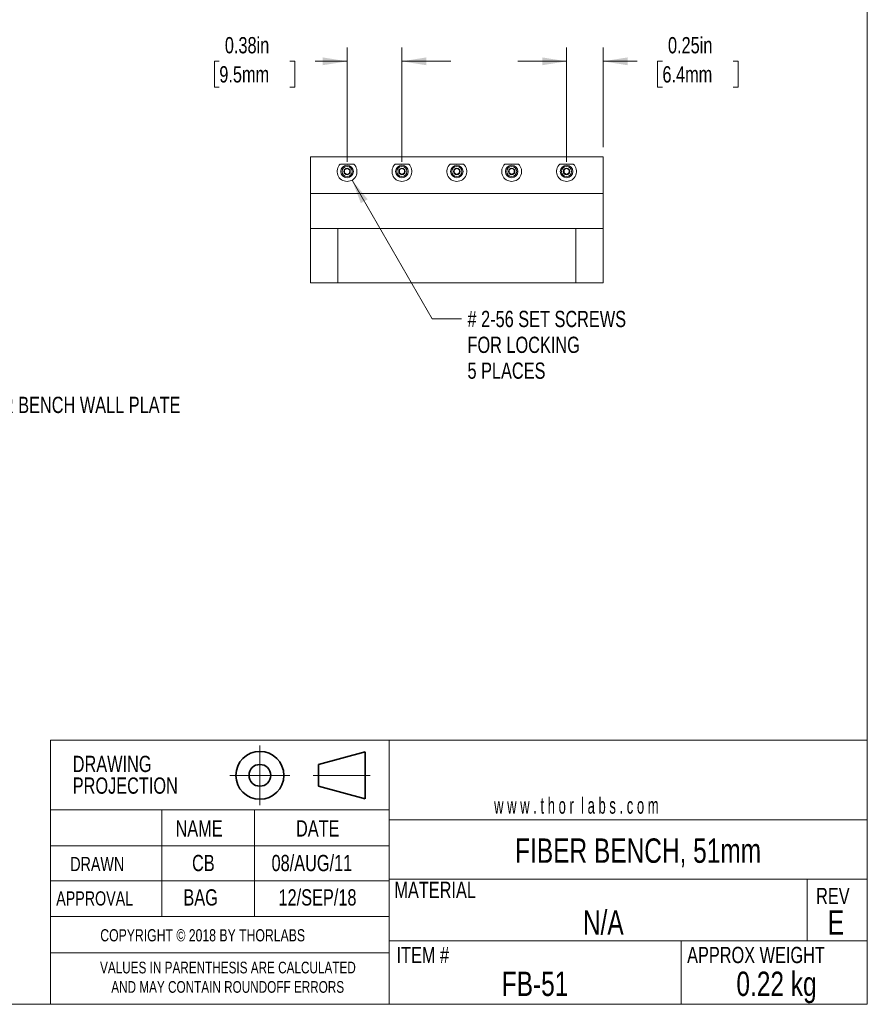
# Model space of a CAD drawing. Header units: inches. Extents: x 0.1 to 14.6, y 0 to 11.3.
# Tile 13 of 16: x 8.8 to 14.6, y 0 to 6.8. Entities that reach past the tile are written whole.
import ezdxf

# ---------------------------------------------------------------- set-up
doc = ezdxf.new("R2010")
doc.units = ezdxf.units.IN
doc.header["$LTSCALE"] = 1.333333
doc.header["$MEASUREMENT"] = 0
doc.header["$PDSIZE"] = -1
doc.linetypes.add('CENTERX2', pattern=[0.8, 0.5, -0.1, 0.1, -0.1])
doc.styles.add('SLDTEXTSTYLE0', font='TXT', dxfattribs={"width": 0.75})
doc.styles.add('SLDTEXTSTYLE1', font='TXT', dxfattribs={"width": 0.6})
doc.styles.add('SLDTEXTSTYLE2', font='TXT', dxfattribs={"width": 0.7})
doc.dimstyles.new('SLDDIMSTYLE10', dxfattribs={"dimtxt": 0.111111, "dimasz": 0.166667, "dimexe": 0, "dimexo": 0.0625, "dimgap": 0.027778, "dimtad": 0, "dimtih": 1, "dimtoh": 1, "dimrnd": 1e-09, "dimzin": 12, "dimdsep": 46, "dimtxsty": 'SLDTEXTSTYLE0', "dimsah": 1, "dimcen": 0, "dimadec": 0, "dimazin": 3, "dimtfac": 1, "dimtofl": 0, "dimtmove": 0, "dimatfit": 3, "dimfxl": 1, "dimfrac": 2, "dimtolj": 1, "dimtzin": 12, "dimarcsym": 0})
doc.dimstyles.new('SLDDIMSTYLE7', dxfattribs={"dimtxt": 0.111111, "dimasz": 0.166667, "dimexe": 0, "dimexo": 0.0625, "dimgap": 0.027778, "dimtad": 0, "dimtih": 1, "dimtoh": 1, "dimrnd": 1e-09, "dimdsep": 46, "dimtxsty": 'SLDTEXTSTYLE0', "dimsah": 1, "dimcen": 0.09, "dimadec": 0, "dimazin": 2, "dimtfac": 1, "dimtmove": 0, "dimatfit": 0, "dimfxl": 1, "dimfrac": 2, "dimtolj": 1, "dimtzin": 12, "dimarcsym": 0})
doc.dimstyles.new('SLDDIMSTYLE9', dxfattribs={"dimtxt": 0.111111, "dimasz": 0.166667, "dimexe": 0, "dimexo": 0.0625, "dimgap": 0.027778, "dimtad": 0, "dimtih": 1, "dimtoh": 1, "dimrnd": 1e-09, "dimzin": 12, "dimdsep": 46, "dimtxsty": 'SLDTEXTSTYLE0', "dimsah": 1, "dimcen": 0, "dimadec": 0, "dimazin": 3, "dimtfac": 1, "dimtofl": 0, "dimtmove": 0, "dimatfit": 3, "dimfxl": 1, "dimfrac": 2, "dimtolj": 1, "dimtzin": 12, "dimarcsym": 0})

# ---------------------------------------------------------------- blocks, each defined once
blk = doc.blocks.new('Third Angle Projection Block')
at = {"color": 7, "linetype": 'CENTERX2', "lineweight": 18}
for p, q in [((5.3269, 1.2501), (5.3269, 0.7384)), ((5.071, 0.9942), (5.5827, 0.9942)), ((5.7815, 0.9942), (6.2705, 0.9942))]:
    blk.add_line(p, q, dxfattribs=at)
at = {"color": 7, "linetype": 'Continuous', "lineweight": 35}
for p, q in [((6.2269, 1.1942), (5.8269, 1.0871)), ((6.2269, 0.7942), (6.2269, 1.1942)), ((5.8269, 1.0871), (5.8269, 0.9014)), ((5.8269, 0.9014), (6.2269, 0.7942))]:
    blk.add_line(p, q, dxfattribs=at)
for radius in [0.2048, 0.0928]:
    blk.add_circle((5.3269, 0.9942), radius, dxfattribs=at)
at = {"color": 7, "linetype": 'Continuous', "lineweight": 0}
blk.add_point((5.3269, 0.9942), dxfattribs=at)
blk = doc.blocks.new('SW_NOTE_1')
at = {"color": 0, "linetype": 'Continuous', "lineweight": 0, "char_height": 0.08, "attachment_point": 2, "style": 'SLDTEXTSTYLE0'}
for s, insert in [('VALUES IN PARENTHESIS ARE CALCULATED', (1.045, 0.1031)), ('AND MAY CONTAIN ROUNDOFF ERRORS', (1.0435, -0.0294))]:
    blk.add_mtext(s, dxfattribs=dict(at, insert=insert))
blk = doc.blocks.new('SW_NOTE_2')
at = {"color": 0, "linetype": 'Continuous', "lineweight": 0, "char_height": 0.11111, "attachment_point": 1, "style": 'SLDTEXTSTYLE0'}
for s, insert in [('DRAWING', (0, 0.1432)), ('PROJECTION', (0, -0.0049))]:
    blk.add_mtext(s, dxfattribs=dict(at, insert=insert))
blk = doc.blocks.new('_D_11')
at = {"color": 7, "linetype": 'Continuous', "lineweight": 18}
for p, q in [((6.9389, 5.526), (7.6365, 4.3178)), ((7.6365, 4.3178), (7.8365, 4.3178))]:
    blk.add_line(p, q, dxfattribs=at)
blk.add_solid([(6.9389, 5.526), (6.9992, 5.3684), (7.0454, 5.395)], dxfattribs=at)
at = {"color": 7, "linetype": 'Continuous', "lineweight": 18, "attachment_point": 1}
for s, insert, char_height, style in [('# 8-32 TAP', (7.8365, 4.3727), 0.11111, 'SLDTEXTSTYLE2'), ('FOR HCA3 FIBER BENCH WALL PLATE', (7.8365, 4.1961), 0.111111, 'SLDTEXTSTYLE0'), ('4 PLACES', (7.8365, 4.0196), 0.11111, 'SLDTEXTSTYLE0')]:
    blk.add_mtext(s, dxfattribs=dict(at, insert=insert, char_height=char_height, style=style))
blk = doc.blocks.new('_D_16')
at = {"color": 7, "linetype": 'Continuous', "lineweight": 18}
for p, q in [((11.0373, 5.8016), (11.0373, 6.5807)), ((11.4123, 5.8016), (11.4123, 6.5807)), ((10.1643, 6.4874), (10.1305, 6.4874)), ((10.1305, 6.4874), (10.1305, 6.3108)), ((10.6472, 6.4874), (10.681, 6.4874)), ((10.681, 6.4874), (10.681, 6.3108)), ((11.0373, 6.4874), (10.8192, 6.4874)), ((11.4123, 6.4874), (11.7457, 6.4874)), ((10.1305, 6.3108), (10.1643, 6.3108)), ((10.681, 6.3108), (10.6472, 6.3108))]:
    blk.add_line(p, q, dxfattribs=at)
for points in [[(11.0373, 6.4874), (10.8707, 6.5141), (10.8707, 6.4607)], [(11.4123, 6.4874), (11.579, 6.4607), (11.579, 6.5141)]]:
    blk.add_solid(points, dxfattribs=at)
at = {"color": 7, "linetype": 'Continuous', "lineweight": 18, "char_height": 0.11111, "attachment_point": 1, "style": 'SLDTEXTSTYLE0'}
for s, insert in [('0.38in', (10.2021, 6.6531)), ('9.5mm', (10.1643, 6.4541))]:
    blk.add_mtext(s, dxfattribs=dict(at, insert=insert))
blk = doc.blocks.new('_D_17')
at = {"color": 7, "linetype": 'Continuous', "lineweight": 18}
for p, q in [((12.5373, 5.8016), (12.5373, 6.5807)), ((12.7873, 5.9016), (12.7873, 6.5807)), ((12.5373, 6.4874), (12.204, 6.4874)), ((12.7873, 6.4874), (13.0205, 6.4874)), ((13.1925, 6.4874), (13.1587, 6.4874)), ((13.1587, 6.4874), (13.1587, 6.3108)), ((13.6754, 6.4874), (13.7092, 6.4874)), ((13.7092, 6.4874), (13.7092, 6.3108)), ((13.1587, 6.3108), (13.1925, 6.3108)), ((13.7092, 6.3108), (13.6754, 6.3108))]:
    blk.add_line(p, q, dxfattribs=at)
for points in [[(12.5373, 6.4874), (12.3707, 6.5141), (12.3707, 6.4607)], [(12.7873, 6.4874), (12.954, 6.4607), (12.954, 6.5141)]]:
    blk.add_solid(points, dxfattribs=at)
at = {"color": 7, "linetype": 'Continuous', "lineweight": 18, "char_height": 0.11111, "attachment_point": 1, "style": 'SLDTEXTSTYLE0'}
for s, insert in [('0.25in', (13.2304, 6.6531)), ('6.4mm', (13.1925, 6.4541))]:
    blk.add_mtext(s, dxfattribs=dict(at, insert=insert))
blk = doc.blocks.new('_D_18')
at = {"color": 7, "linetype": 'Continuous', "lineweight": 18}
for p, q in [((11.0713, 5.676), (11.6186, 4.7281)), ((11.6186, 4.7281), (11.8186, 4.7281))]:
    blk.add_line(p, q, dxfattribs=at)
blk.add_solid([(11.0713, 5.676), (11.1316, 5.5184), (11.1778, 5.545)], dxfattribs=at)
at = {"color": 7, "linetype": 'Continuous', "lineweight": 18, "attachment_point": 1, "style": 'SLDTEXTSTYLE0'}
for s, insert, char_height in [('# 2-56 SET SCREWS', (11.8603, 4.7829), 0.111111), ('FOR LOCKING', (11.8603, 4.6064), 0.111111), ('5 PLACES', (11.8603, 4.4299), 0.11111)]:
    blk.add_mtext(s, dxfattribs=dict(at, insert=insert, char_height=char_height))

msp = doc.modelspace()

# ---------------------------------------------------------------- linework, layer by layer
at = {"color": 7, "linetype": 'Continuous', "lineweight": 18}
for p, q in [((14.5926, 0.0474), (14.5926, 11.2675)), ((12.7873, 5.8349), (10.7873, 5.8349)), ((10.7873, 5.5849), (10.7873, 5.8349)), ((10.9913, 5.7849), (11.0834, 5.7849)), ((11.3663, 5.7849), (11.4584, 5.7849)), ((11.7413, 5.7849), (11.8334, 5.7849)), ((12.1163, 5.7849), (12.2084, 5.7849)), ((12.4913, 5.7849), (12.5834, 5.7849)), ((12.7873, 5.5849), (12.7873, 5.8349)), ((11.019, 5.7265), (11.0209, 5.7466)), ((11.0354, 5.7148), (11.019, 5.7265)), ((11.0209, 5.7466), (11.0393, 5.755)), ((11.0538, 5.7232), (11.0354, 5.7148)), ((11.0393, 5.755), (11.0557, 5.7433)), ((11.0557, 5.7433), (11.0538, 5.7232)), ((11.3948, 5.745), (11.4123, 5.7551)), ((11.3948, 5.7248), (11.3948, 5.745)), ((11.4123, 5.7147), (11.3948, 5.7248)), ((11.4123, 5.7551), (11.4298, 5.745)), ((11.4298, 5.7248), (11.4123, 5.7147)), ((11.4298, 5.745), (11.4298, 5.7248)), ((11.7698, 5.745), (11.7873, 5.7551)), ((11.7698, 5.7248), (11.7698, 5.745)), ((11.7873, 5.7147), (11.7698, 5.7248)), ((11.7873, 5.7551), (11.8048, 5.745)), ((11.8048, 5.7248), (11.7873, 5.7147)), ((11.8048, 5.745), (11.8048, 5.7248)), ((12.1448, 5.745), (12.1623, 5.7551)), ((12.1448, 5.7248), (12.1448, 5.745)), ((12.1623, 5.7147), (12.1448, 5.7248)), ((12.1623, 5.7551), (12.1798, 5.745)), ((12.1798, 5.7248), (12.1623, 5.7147)), ((12.1798, 5.745), (12.1798, 5.7248)), ((12.5198, 5.745), (12.5373, 5.7551)), ((12.5198, 5.7248), (12.5198, 5.745)), ((12.5373, 5.7147), (12.5198, 5.7248)), ((12.5373, 5.7551), (12.5548, 5.745)), ((12.5548, 5.7248), (12.5373, 5.7147)), ((12.5548, 5.745), (12.5548, 5.7248)), ((12.7873, 5.5849), (10.7873, 5.5849)), ((10.7873, 5.3449), (10.7873, 5.5849)), ((12.7873, 5.3449), (12.7873, 5.5849)), ((10.7873, 4.9749), (10.7873, 5.3449)), ((10.7873, 5.3449), (10.9748, 5.3449)), ((10.9748, 5.3449), (10.9748, 4.9749)), ((10.9748, 5.3449), (12.5998, 5.3449)), ((12.5998, 4.9749), (12.5998, 5.3449)), ((12.5998, 5.3449), (12.7873, 5.3449)), ((12.7873, 5.3449), (12.7873, 4.9749)), ((10.9748, 4.9749), (10.7873, 4.9749)), ((10.9748, 4.9749), (12.5998, 4.9749)), ((12.7873, 4.9749), (12.5998, 4.9749)), ((14.5926, 1.8498), (14.5926, 2.6264)), ((9.0096, 0.397), (9.0096, 1.8498)), ((9.0096, 1.8498), (11.3251, 1.8498)), ((11.3251, 1.8498), (11.3251, 0.0474)), ((11.3251, 1.8498), (14.5926, 1.8498)), ((9.0096, 0.6455), (9.0096, 1.3736)), ((9.0096, 0.0474), (9.0096, 1.3736)), ((11.3251, 1.3736), (9.0096, 1.3736)), ((9.7708, 1.3736), (9.7708, 0.6455)), ((10.405, 1.3736), (10.405, 0.6455)), ((11.3251, 1.3067), (14.5926, 1.3067)), ((11.3251, 1.1279), (9.0096, 1.1279)), ((11.3251, 0.8883), (9.0096, 0.8883)), ((11.3251, 0.9008), (14.5926, 0.9008)), ((14.1821, 0.9008), (14.1821, 0.4798)), ((11.3251, 0.6455), (9.0096, 0.6455)), ((9.0096, 0.6455), (9.0096, 0.397)), ((11.3251, 0.4798), (14.5926, 0.4798)), ((13.3202, 0.4798), (13.3202, 0.0474)), ((9.0096, 0.397), (11.3251, 0.397)), ((14.5926, 0.0474), (0.0829, 0.0474))]:
    msp.add_line(p, q, dxfattribs=at)
for centre, radius in [((11.0373, 5.7349), 0.043), ((11.0373, 5.7349), 0.0343), ((11.0373, 5.7349), 0.0222), ((11.0373, 5.7349), 0.0202), ((11.4123, 5.7349), 0.043), ((11.4123, 5.7349), 0.0343), ((11.4123, 5.7349), 0.0222), ((11.4123, 5.7349), 0.0202), ((11.7873, 5.7349), 0.043), ((11.7873, 5.7349), 0.0343), ((11.7873, 5.7349), 0.0222), ((11.7873, 5.7349), 0.0202), ((12.1623, 5.7349), 0.043), ((12.1623, 5.7349), 0.0343), ((12.1623, 5.7349), 0.0222), ((12.1623, 5.7349), 0.0202), ((12.5373, 5.7349), 0.043), ((12.5373, 5.7349), 0.0343), ((12.5373, 5.7349), 0.0222), ((12.5373, 5.7349), 0.0202)]:
    msp.add_circle(centre, radius, dxfattribs=at)
for centre in [(11.0373, 5.7349), (11.4123, 5.7349), (11.7873, 5.7349), (12.1623, 5.7349), (12.5373, 5.7349)]:
    msp.add_arc(centre, 0.068, 132.66793, 47.33207, dxfattribs=at)

# ---------------------------------------------------------------- block references
at = {"color": 7, "linetype": 'Continuous', "xscale": 0.8, "yscale": 0.8, "zscale": 0.8}
msp.add_blockref('Third Angle Projection Block', (6.1799, 0.8145), dxfattribs=at)
at = {"color": 7, "linetype": 'Continuous', "lineweight": 0}
for name, p in [('SW_NOTE_2', (9.1626, 1.6002)), ('SW_NOTE_1', (9.1781, 0.2339))]:
    msp.add_blockref(name, p, dxfattribs=at)

# ---------------------------------------------------------------- texts
for s, insert, char_height, attachment_point, style in [('w w w . t h o r  l a b s . c o m', (12.0421, 1.4591), 0.111111, 1, 'SLDTEXTSTYLE1'), ('NAME', (9.865, 1.303), 0.11111, 1, 'SLDTEXTSTYLE0'), ('DATE', (10.6884, 1.303), 0.11111, 1, 'SLDTEXTSTYLE0'), ('FIBER BENCH, 51mm', (13.0263, 1.1789), 0.166667, 2, 'SLDTEXTSTYLE0'), ('DRAWN', (9.146, 1.0527), 0.09722, 1, 'SLDTEXTSTYLE0'), ('CB', (9.9779, 1.0665), 0.11111, 1, 'SLDTEXTSTYLE0'), ('08/AUG/11', (10.5213, 1.0665), 0.11111, 1, 'SLDTEXTSTYLE0'), ('MATERIAL', (11.3606, 0.8832), 0.11111, 1, 'SLDTEXTSTYLE0'), ('APPROVAL', (9.0497, 0.8178), 0.09722, 1, 'SLDTEXTSTYLE0'), ('BAG', (9.919, 0.8316), 0.11111, 1, 'SLDTEXTSTYLE0'), ('12/SEP/18', (10.5688, 0.8316), 0.11111, 1, 'SLDTEXTSTYLE0'), ('REV', (14.2426, 0.8411), 0.11111, 1, 'SLDTEXTSTYLE0'), ('N/A', (12.7883, 0.6883), 0.16667, 2, 'SLDTEXTSTYLE0'), ('E', (14.3783, 0.6883), 0.1667, 2, 'SLDTEXTSTYLE0'), ('COPYRIGHT © 2018 BY THORLABS', (9.3509, 0.559), 0.083333, 1, 'SLDTEXTSTYLE0'), ('ITEM #', (11.3753, 0.4383), 0.11111, 1, 'SLDTEXTSTYLE0'), ('APPROX WEIGHT', (13.3612, 0.4383), 0.111111, 1, 'SLDTEXTSTYLE0'), ('FB-51', (12.3219, 0.2693), 0.16667, 2, 'SLDTEXTSTYLE0'), ('0.22 kg', (13.9721, 0.2693), 0.16667, 2, 'SLDTEXTSTYLE0')]:
    msp.add_mtext(s, dxfattribs=dict(at, insert=insert, char_height=char_height, attachment_point=attachment_point, style=style))

# ---------------------------------------------------------------- dimensions: what is measured, and where the dimension line sits
at = {"color": 7, "linetype": 'Continuous', "lineweight": 18}
for base, p1, p2, picture, middle in [((11.4123390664, 6.4873890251), (11.0373390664, 5.7349145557), (11.4123390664, 5.7349145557), '_D_16', (10.4057245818, 6.4873890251)), ((12.7873, 6.4874), (12.5373, 5.7349), (12.7873, 5.8349), '_D_17', (13.434, 6.4874))]:
    dim = msp.add_linear_dim(base=base, p1=p1, p2=p2, dimstyle='SLDDIMSTYLE7', dxfattribs=at)
    dim.commit()
    dim.dimension.update_dxf_attribs({"geometry": picture, "text_midpoint": middle, "dimtype": 160})
dim = msp.add_radius_dim(center=(11.0373, 5.7349), mpoint=(11.0713, 5.676), text='# 2-56 SET SCREWS \\PFOR LOCKING\\P5 PLACES', dimstyle='SLDDIMSTYLE10', override={"dimpost": '<>'}, dxfattribs=at)
dim.commit()
dim.dimension.update_dxf_attribs({"geometry": '_D_18', "text_midpoint": (12.5414, 4.7281), "dimtype": 164})
dim = msp.add_diameter_dim_2p(p1=(6.8709, 5.6438), p2=(6.9389, 5.526), text='# 8-32 TAP\\PFOR HCA3 FIBER BENCH WALL PLATE \\P4 PLACES', dimstyle='SLDDIMSTYLE9', override={"dimpost": '<>'}, dxfattribs=at)
dim.commit()
dim.dimension.update_dxf_attribs({"geometry": '_D_11', "text_midpoint": (9.1376, 4.3178), "dimtype": 163})

doc.saveas('drawing.dxf')
